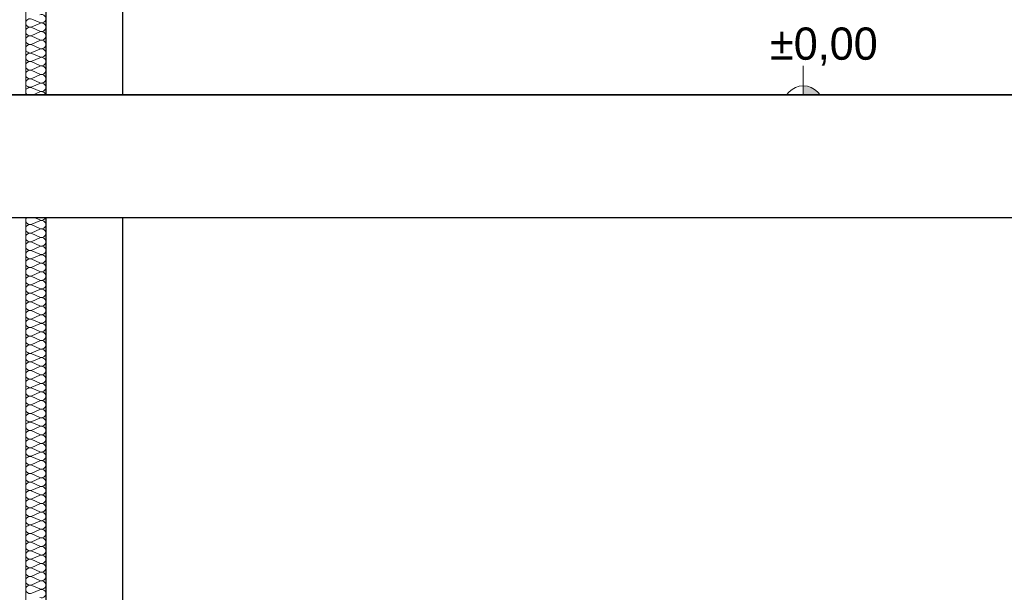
# Model space of a CAD drawing. Extents: x -497945 to -454853, y -17656 to 94650.
# Tile 22 of 62: x -490630 to -485747, y 46259 to 49099. Entities that reach past the tile are written whole.
import ezdxf

# ---------------------------------------------------------------- set-up
doc = ezdxf.new("R2010")
doc.units = 0
doc.header["$MEASUREMENT"] = 0
doc.set_wipeout_variables(frame=1)
doc.layers.get('0').update_dxf_attribs({"color": 252})
for name, color, linetype in [('_TABELA', 7, 'Continuous'), ('Inwent Izolacje', 252, 'Continuous'), ('INWENT RZĘDNE', 252, 'Continuous')]:
    doc.layers.add(name, color=color, linetype=linetype)
for name, color, linetype, lineweight in [('Inwent Izolacje_Nr_Pióra__2', 252, 'Continuous', 13), ('INWENT RZĘDNE_Nr_Pióra__21', 252, 'Continuous', 9), ('INWENT.ŚCIANY_Nr_Pióra__1', 252, 'Continuous', 25), ('INWENT.ŚCIANY_Nr_Pióra__3', 252, 'Continuous', 13)]:
    doc.layers.add(name, color=color, linetype=linetype, lineweight=lineweight)
doc.styles.add('GENERATED_STYLE_1', font='txt')

# ---------------------------------------------------------------- blocks, each defined once
blk = doc.blocks.new('Izolacja cieplna 14_139', base_point=(-490500.2, 45954.5))
at = {"layer": 'Inwent Izolacje_Nr_Pióra__2', "linetype": 'Continuous'}
for p, q in [((-490530, 49084.3), (-490570.4, 49102.1)), ((-490570.4, 49063.1), (-490530, 49080.8)), ((-490530, 49041.8), (-490570.4, 49059.5)), ((-490570.4, 49020.5), (-490530, 49038.2)), ((-490530, 48999.2), (-490570.4, 49016.9)), ((-490570.4, 48978), (-490530, 48995.7)), ((-490530, 48956.7), (-490570.4, 48974.4)), ((-490570.4, 48935.4), (-490530, 48953.1)), ((-490530, 48914.1), (-490570.4, 48931.8)), ((-490570.4, 48892.8), (-490530, 48910.5)), ((-490530, 48871.6), (-490570.4, 48889.3)), ((-490570.4, 48850.3), (-490530, 48868)), ((-490530, 48829), (-490570.4, 48846.7)), ((-490570.4, 48807.7), (-490530, 48825.4)), ((-490530, 48786.4), (-490570.4, 48804.1)), ((-490570.4, 48765.2), (-490530, 48782.9)), ((-490530, 48743.9), (-490570.4, 48761.6)), ((-490570.4, 48722.6), (-490530, 48740.3)), ((-490530, 48701.3), (-490570.4, 48719)), ((-490570.4, 48680), (-490530, 48697.8)), ((-490530, 48658.8), (-490570.4, 48676.5)), ((-490570.4, 48637.5), (-490530, 48655.2)), ((-490530, 48616.2), (-490570.4, 48633.9)), ((-490570.4, 48594.9), (-490530, 48612.6)), ((-490530, 48573.7), (-490570.4, 48591.4)), ((-490570.4, 48552.4), (-490530, 48570.1)), ((-490530, 48531.1), (-490570.4, 48548.8)), ((-490570.4, 48509.8), (-490530, 48527.5)), ((-490530, 48488.5), (-490570.4, 48506.2)), ((-490570.4, 48467.3), (-490530, 48485)), ((-490530, 48446), (-490570.4, 48463.7)), ((-490570.4, 48424.7), (-490530, 48442.4)), ((-490530, 48403.4), (-490570.4, 48421.1)), ((-490570.4, 48382.1), (-490530, 48399.8)), ((-490530, 48360.9), (-490570.4, 48378.6)), ((-490570.4, 48339.6), (-490530, 48357.3)), ((-490530, 48318.3), (-490570.4, 48336)), ((-490570.4, 48297), (-490530, 48314.7)), ((-490530, 48275.7), (-490570.4, 48293.4)), ((-490570.4, 48254.5), (-490530, 48272.2)), ((-490530, 48233.2), (-490570.4, 48250.9)), ((-490570.4, 48211.9), (-490530, 48229.6)), ((-490530, 48190.6), (-490570.4, 48208.3)), ((-490570.4, 48169.3), (-490530, 48187.1)), ((-490530, 48148.1), (-490570.4, 48165.8)), ((-490570.4, 48126.8), (-490530, 48144.5)), ((-490530, 48105.5), (-490570.4, 48123.2)), ((-490570.4, 48084.2), (-490530, 48101.9)), ((-490530, 48063), (-490570.4, 48080.7)), ((-490570.4, 48041.7), (-490530, 48059.4)), ((-490530, 48020.4), (-490570.4, 48038.1)), ((-490570.4, 47999.1), (-490530, 48016.8)), ((-490530, 47977.8), (-490570.4, 47995.5)), ((-490570.4, 47956.6), (-490530, 47974.3)), ((-490530, 47935.3), (-490570.4, 47953)), ((-490570.4, 47914), (-490530, 47931.7)), ((-490530, 47892.7), (-490570.4, 47910.4)), ((-490570.4, 47871.4), (-490530, 47889.1)), ((-490530, 47850.2), (-490570.4, 47867.9)), ((-490570.4, 47828.9), (-490530, 47846.6)), ((-490530, 47807.6), (-490570.4, 47825.3)), ((-490570.4, 47786.3), (-490530, 47804)), ((-490530, 47765), (-490570.4, 47782.8)), ((-490570.4, 47743.8), (-490530, 47761.5)), ((-490530, 47722.5), (-490570.4, 47740.2)), ((-490570.4, 47701.2), (-490530, 47718.9)), ((-490530, 47679.9), (-490570.4, 47697.6)), ((-490570.4, 47658.7), (-490530, 47676.4)), ((-490530, 47637.4), (-490570.4, 47655.1)), ((-490570.4, 47616.1), (-490530, 47633.8)), ((-490530, 47594.8), (-490570.4, 47612.5)), ((-490570.4, 47573.5), (-490530, 47591.2)), ((-490530, 47552.3), (-490570.4, 47570)), ((-490570.4, 47531), (-490530, 47548.7)), ((-490530, 47509.7), (-490570.4, 47527.4)), ((-490570.4, 47488.4), (-490530, 47506.1)), ((-490530, 47467.1), (-490570.4, 47484.8)), ((-490570.4, 47445.9), (-490530, 47463.6)), ((-490530, 47424.6), (-490570.4, 47442.3)), ((-490570.4, 47403.3), (-490530, 47421)), ((-490530, 47382), (-490570.4, 47399.7)), ((-490570.4, 47360.7), (-490530, 47378.4)), ((-490530, 47339.5), (-490570.4, 47357.2)), ((-490570.4, 47318.2), (-490530, 47335.9)), ((-490530, 47296.9), (-490570.4, 47314.6)), ((-490570.4, 47275.6), (-490530, 47293.3)), ((-490530, 47254.3), (-490570.4, 47272.1)), ((-490570.4, 47233.1), (-490530, 47250.8)), ((-490530, 47211.8), (-490570.4, 47229.5)), ((-490570.4, 47190.5), (-490530, 47208.2)), ((-490530, 47169.2), (-490570.4, 47186.9)), ((-490570.4, 47148), (-490530, 47165.7)), ((-490530, 47126.7), (-490570.4, 47144.4)), ((-490570.4, 47105.4), (-490530, 47123.1)), ((-490530, 47084.1), (-490570.4, 47101.8)), ((-490570.4, 47062.8), (-490530, 47080.5)), ((-490530, 47041.6), (-490570.4, 47059.3)), ((-490570.4, 47020.3), (-490530, 47038)), ((-490530, 46999), (-490570.4, 47016.7)), ((-490570.4, 46977.7), (-490530, 46995.4)), ((-490530, 46956.4), (-490570.4, 46974.1)), ((-490570.4, 46935.2), (-490530, 46952.9)), ((-490530, 46913.9), (-490570.4, 46931.6)), ((-490570.4, 46892.6), (-490530, 46910.3)), ((-490530, 46871.3), (-490570.4, 46889)), ((-490570.4, 46850), (-490530, 46867.8)), ((-490530, 46828.8), (-490570.4, 46846.5)), ((-490570.4, 46807.5), (-490530, 46825.2)), ((-490530, 46786.2), (-490570.4, 46803.9)), ((-490570.4, 46764.9), (-490530, 46782.6)), ((-490530, 46743.7), (-490570.4, 46761.4)), ((-490570.4, 46722.4), (-490530, 46740.1)), ((-490530, 46701.1), (-490570.4, 46718.8)), ((-490570.4, 46679.8), (-490530, 46697.5)), ((-490530, 46658.5), (-490570.4, 46676.2)), ((-490570.4, 46637.3), (-490530, 46655)), ((-490530, 46616), (-490570.4, 46633.7)), ((-490570.4, 46594.7), (-490530, 46612.4)), ((-490530, 46573.4), (-490570.4, 46591.1)), ((-490570.4, 46552.1), (-490530, 46569.8)), ((-490530, 46530.9), (-490570.4, 46548.6)), ((-490570.4, 46509.6), (-490530, 46527.3)), ((-490530, 46488.3), (-490570.4, 46506)), ((-490570.4, 46467), (-490530, 46484.7)), ((-490530, 46445.7), (-490570.4, 46463.4)), ((-490570.4, 46424.5), (-490530, 46442.2)), ((-490530, 46403.2), (-490570.4, 46420.9)), ((-490570.4, 46381.9), (-490530, 46399.6)), ((-490530, 46360.6), (-490570.4, 46378.3)), ((-490570.4, 46339.3), (-490530, 46357.1)), ((-490530, 46318.1), (-490570.4, 46335.8)), ((-490570.4, 46296.8), (-490530, 46314.5)), ((-490530, 46275.5), (-490570.4, 46293.2)), ((-490570.4, 46254.2), (-490530, 46271.9))]:
    blk.add_line(p, q, dxfattribs=at)
for centre, start_param, end_param in [((-490578.9, 49082.6), 5.870392, 9.837571), ((-490521.5, 49103.8), 2.7288, 6.695979), ((-490521.5, 49061.3), 2.7288, 6.695979), ((-490578.9, 49040), 5.870392, 9.837571), ((-490521.5, 49018.7), 2.7288, 6.695979), ((-490578.9, 48997.4), 5.870392, 9.837571), ((-490521.5, 48976.2), 2.7288, 6.695979), ((-490578.9, 48954.9), 5.870392, 9.837571), ((-490578.9, 48912.3), 5.870392, 9.837571), ((-490521.5, 48933.6), 2.7288, 6.695979), ((-490578.9, 48869.8), 5.870392, 9.837571), ((-490521.5, 48891), 2.7288, 6.695979), ((-490578.9, 48827.2), 5.870392, 9.837571), ((-490521.5, 48848.5), 2.7288, 6.695979), ((-490578.9, 48784.7), 5.870392, 9.837571), ((-490521.5, 48805.9), 2.7288, 6.695979), ((-490578.9, 48742.1), 5.870392, 9.837571), ((-490521.5, 48763.4), 2.7288, 6.695979), ((-490521.5, 48720.8), 2.7288, 6.695979), ((-490578.9, 48699.5), 5.870392, 9.837571), ((-490521.5, 48678.3), 2.7288, 6.695979), ((-490578.9, 48657), 5.870392, 9.837571), ((-490521.5, 48635.7), 2.7288, 6.695979), ((-490578.9, 48614.4), 5.870392, 9.837571), ((-490578.9, 48571.9), 5.870392, 9.837571), ((-490521.5, 48593.1), 2.7288, 6.695979), ((-490578.9, 48529.3), 5.870392, 9.837571), ((-490521.5, 48550.6), 2.7288, 6.695979), ((-490578.9, 48486.7), 5.870392, 9.837571), ((-490521.5, 48508), 2.7288, 6.695979), ((-490578.9, 48444.2), 5.870392, 9.837571), ((-490521.5, 48465.5), 2.7288, 6.695979), ((-490521.5, 48422.9), 2.7288, 6.695979), ((-490578.9, 48401.6), 5.870392, 9.837571), ((-490521.5, 48380.4), 2.7288, 6.695979), ((-490578.9, 48359.1), 5.870392, 9.837571), ((-490521.5, 48337.8), 2.7288, 6.695979), ((-490578.9, 48316.5), 5.870392, 9.837571), ((-490521.5, 48295.2), 2.7288, 6.695979), ((-490578.9, 48274), 5.870392, 9.837571), ((-490578.9, 48231.4), 5.870392, 9.837571), ((-490521.5, 48252.7), 2.7288, 6.695979), ((-490578.9, 48188.8), 5.870392, 9.837571), ((-490521.5, 48210.1), 2.7288, 6.695979), ((-490578.9, 48146.3), 5.870392, 9.837571), ((-490521.5, 48167.6), 2.7288, 6.695979), ((-490578.9, 48103.7), 5.870392, 9.837571), ((-490521.5, 48125), 2.7288, 6.695979), ((-490521.5, 48082.4), 2.7288, 6.695979), ((-490578.9, 48061.2), 5.870392, 9.837571), ((-490521.5, 48039.9), 2.7288, 6.695979), ((-490578.9, 48018.6), 5.870392, 9.837571), ((-490521.5, 47997.3), 2.7288, 6.695979), ((-490578.9, 47976.1), 5.870392, 9.837571), ((-490578.9, 47933.5), 5.870392, 9.837571), ((-490521.5, 47954.8), 2.7288, 6.695979), ((-490578.9, 47890.9), 5.870392, 9.837571), ((-490521.5, 47912.2), 2.7288, 6.695979), ((-490578.9, 47848.4), 5.870392, 9.837571), ((-490521.5, 47869.7), 2.7288, 6.695979), ((-490578.9, 47805.8), 5.870392, 9.837571), ((-490521.5, 47827.1), 2.7288, 6.695979), ((-490578.9, 47763.3), 5.870392, 9.837571), ((-490521.5, 47784.5), 2.7288, 6.695979), ((-490521.5, 47742), 2.7288, 6.695979), ((-490578.9, 47720.7), 5.870392, 9.837571), ((-490521.5, 47699.4), 2.7288, 6.695979), ((-490578.9, 47678.1), 5.870392, 9.837571), ((-490521.5, 47656.9), 2.7288, 6.695979), ((-490578.9, 47635.6), 5.870392, 9.837571), ((-490578.9, 47593), 5.870392, 9.837571), ((-490521.5, 47614.3), 2.7288, 6.695979), ((-490578.9, 47550.5), 5.870392, 9.837571), ((-490521.5, 47571.7), 2.7288, 6.695979), ((-490578.9, 47507.9), 5.870392, 9.837571), ((-490521.5, 47529.2), 2.7288, 6.695979), ((-490578.9, 47465.4), 5.870392, 9.837571), ((-490521.5, 47486.6), 2.7288, 6.695979), ((-490578.9, 47422.8), 5.870392, 9.837571), ((-490521.5, 47444.1), 2.7288, 6.695979), ((-490521.5, 47401.5), 2.7288, 6.695979), ((-490578.9, 47380.2), 5.870392, 9.837571), ((-490521.5, 47359), 2.7288, 6.695979), ((-490578.9, 47337.7), 5.870392, 9.837571), ((-490521.5, 47316.4), 2.7288, 6.695979), ((-490578.9, 47295.1), 5.870392, 9.837571), ((-490578.9, 47252.6), 5.870392, 9.837571), ((-490521.5, 47273.8), 2.7288, 6.695979), ((-490578.9, 47210), 5.870392, 9.837571), ((-490521.5, 47231.3), 2.7288, 6.695979), ((-490578.9, 47167.4), 5.870392, 9.837571), ((-490521.5, 47188.7), 2.7288, 6.695979), ((-490578.9, 47124.9), 5.870392, 9.837571), ((-490521.5, 47146.2), 2.7288, 6.695979), ((-490521.5, 47103.6), 2.7288, 6.695979), ((-490578.9, 47082.3), 5.870392, 9.837571), ((-490521.5, 47061), 2.7288, 6.695979), ((-490578.9, 47039.8), 5.870392, 9.837571), ((-490521.5, 47018.5), 2.7288, 6.695979), ((-490578.9, 46997.2), 5.870392, 9.837571), ((-490521.5, 46975.9), 2.7288, 6.695979), ((-490578.9, 46954.7), 5.870392, 9.837571), ((-490578.9, 46912.1), 5.870392, 9.837571), ((-490521.5, 46933.4), 2.7288, 6.695979), ((-490578.9, 46869.5), 5.870392, 9.837571), ((-490521.5, 46890.8), 2.7288, 6.695979), ((-490578.9, 46827), 5.870392, 9.837571), ((-490521.5, 46848.3), 2.7288, 6.695979), ((-490578.9, 46784.4), 5.870392, 9.837571), ((-490521.5, 46805.7), 2.7288, 6.695979), ((-490521.5, 46763.1), 2.7288, 6.695979), ((-490578.9, 46741.9), 5.870392, 9.837571), ((-490521.5, 46720.6), 2.7288, 6.695979), ((-490578.9, 46699.3), 5.870392, 9.837571), ((-490521.5, 46678), 2.7288, 6.695979), ((-490578.9, 46656.7), 5.870392, 9.837571), ((-490521.5, 46635.5), 2.7288, 6.695979), ((-490578.9, 46614.2), 5.870392, 9.837571), ((-490578.9, 46571.6), 5.870392, 9.837571), ((-490521.5, 46592.9), 2.7288, 6.695979), ((-490578.9, 46529.1), 5.870392, 9.837571), ((-490521.5, 46550.4), 2.7288, 6.695979), ((-490578.9, 46486.5), 5.870392, 9.837571), ((-490521.5, 46507.8), 2.7288, 6.695979), ((-490578.9, 46444), 5.870392, 9.837571), ((-490521.5, 46465.2), 2.7288, 6.695979), ((-490521.5, 46422.7), 2.7288, 6.695979), ((-490578.9, 46401.4), 5.870392, 9.837571), ((-490521.5, 46380.1), 2.7288, 6.695979), ((-490578.9, 46358.8), 5.870392, 9.837571), ((-490521.5, 46337.6), 2.7288, 6.695979), ((-490578.9, 46316.3), 5.870392, 9.837571), ((-490578.9, 46273.7), 5.870392, 9.837571), ((-490521.5, 46295), 2.7288, 6.695979), ((-490521.5, 46252.4), 2.7288, 6.695979)]:
    blk.add_ellipse(centre, major_axis=(0, 21.3), ratio=0.999471, start_param=start_param, end_param=end_param, dxfattribs=at)
blk = doc.blocks.new('Koty wysokościowe_8', base_point=(-486743.6, 48670.5))
at = {"layer": 'INWENT RZĘDNE_Nr_Pióra__21', "linetype": 'Continuous'}
for points in [[(-486743.6, 48670.5), (-486643.6, 48670.5), (-486651.2, 48708.8), (-486672.9, 48741.2), (-486705.3, 48762.9), (-486743.6, 48770.5)], [(-486743.6, 48670.5), (-486843.6, 48670.5), (-486836, 48632.3), (-486814.3, 48599.8), (-486781.9, 48578.1), (-486743.6, 48570.5)]]:
    blk.add_hatch(color=256, dxfattribs=at).paths.add_polyline_path(points, flags=0)
for p, q in [((-486743.6, 48470.5), (-486743.6, 48870.5)), ((-486943.6, 48670.5), (-486543.6, 48670.5))]:
    blk.add_line(p, q, dxfattribs=at)
blk.add_circle((-486743.6, 48670.5), 100, dxfattribs=at)
at = {"layer": 'INWENT RZĘDNE_Nr_Pióra__21', "insert": (-486908.4, 48870.5), "char_height": 160, "attachment_point": 7, "style": 'GENERATED_STYLE_1'}
blk.add_mtext('{±0,00}', dxfattribs=at)
blk = doc.blocks.new('A$C685E8BDF')
at = {"layer": 'INWENT.ŚCIANY_Nr_Pióra__1', "color": 252, "linetype": 'Continuous'}
for p, q in [((-18670, 23080), (-18670, 17590)), ((-18290, 22620), (-18290, 17590))]:
    blk.add_line(p, q, dxfattribs=at)
at = {"layer": 'INWENT.ŚCIANY_Nr_Pióra__3', "color": 252, "linetype": 'Continuous'}
blk.add_line((-18770, 23180), (-18770, 17590), dxfattribs=at)
at = {"layer": 'Inwent Izolacje', "color": 252, "linetype": 'Continuous', "lineweight": 13}
blk.add_blockref('Izolacja cieplna 14_139', (-18670, 17590), dxfattribs=at)
at = {"layer": 'INWENT RZĘDNE', "color": 252}
blk.add_blockref('Koty wysokościowe_8', (-14913.4, 20306), dxfattribs=at)

msp = doc.modelspace()

# ---------------------------------------------------------------- block references
msp.add_blockref('A$C685E8BDF', (-471830.2, 28364.5))

# ---------------------------------------------------------------- next in the draw order: wipeouts: each hides what was drawn before it
msp.add_wipeout([(-495444.9, 48116.2), (-495444.9, 48726.2), (-478806.2, 48726.2), (-478806.2, 48116.2)])

# ---------------------------------------------------------------- next in the draw order: linework, layer by layer
at = {"layer": '_TABELA', "color": 7}
msp.add_lwpolyline([(-497944.9, 48726.2), (-455944.9, 48726.2), (-497944.9, 48726.2), (-497944.9, 19026.2), (-455944.9, 19026.2), (-455944.9, 48726.2)], dxfattribs=at)
msp.add_lwpolyline([(-456544.9, 48116.2), (-495444.9, 48116.2), (-495444.9, 19636.2), (-456544.9, 19636.2)], close=True, dxfattribs=at)

doc.saveas('drawing.dxf')
